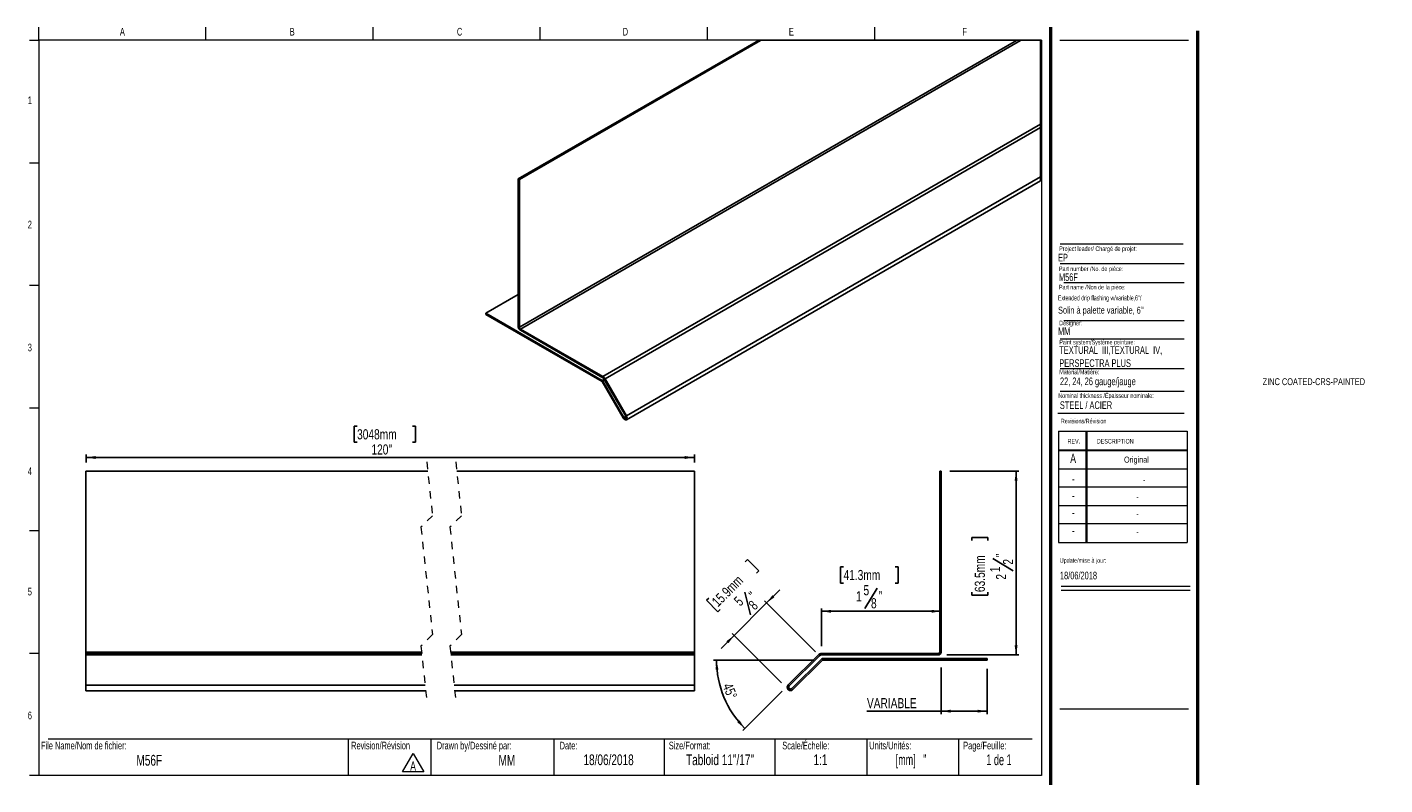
# Model space of a CAD drawing. Header units: inches. Extents: x 0.5 to 42, y 0.4 to 27.5.
import ezdxf

# ---------------------------------------------------------------- set-up
doc = ezdxf.new("R2010")
doc.units = ezdxf.units.IN
doc.header["$MEASUREMENT"] = 0
doc.linetypes.add('HIDDEN', pattern=[0.075, 0.05, -0.025])
doc.layers.add('FORMAT', color=7, linetype='Continuous')
doc.styles.add('SLDTEXTSTYLE0', font='TXT', dxfattribs={"width": 0.7})
doc.styles.add('SLDTEXTSTYLE1', font='TXT', dxfattribs={"width": 0.633333})
doc.styles.add('SLDTEXTSTYLE2', font='TXT', dxfattribs={"width": 0.625})
doc.styles.add('SLDTEXTSTYLE3', font='TXT', dxfattribs={"width": 0.605})
doc.styles.add('SLDTEXTSTYLE4', font='TXT', dxfattribs={"width": 0.75})
doc.dimstyles.new('SLDDIMSTYLE0', dxfattribs={"dimtxt": 0.137795, "dimasz": 0.13, "dimexe": 0, "dimexo": 0.0625, "dimgap": 0.034449, "dimtad": 1, "dimdec": 6, "dimrnd": 1e-09, "dimzin": 12, "dimdsep": 46, "dimlunit": 5, "dimtxsty": 'SLDTEXTSTYLE4', "dimsah": 1, "dimcen": 0.09, "dimadec": 0, "dimazin": 3, "dimtfac": 1, "dimtmove": 0, "dimatfit": 0, "dimfxl": 1, "dimfrac": 2, "dimtolj": 1, "dimtzin": 12, "dimarcsym": 0})
doc.dimstyles.new('SLDDIMSTYLE1', dxfattribs={"dimtxt": 0.137795, "dimasz": 0.13, "dimexe": 0, "dimexo": 0.0625, "dimgap": 0.034449, "dimtad": 1, "dimdec": 6, "dimrnd": 1e-09, "dimzin": 12, "dimdsep": 46, "dimlunit": 5, "dimtxsty": 'SLDTEXTSTYLE4', "dimsah": 1, "dimcen": 0.09, "dimadec": 0, "dimazin": 3, "dimtfac": 1, "dimtofl": 0, "dimtmove": 0, "dimatfit": 3, "dimfxl": 1, "dimfrac": 2, "dimtolj": 1, "dimtzin": 12, "dimarcsym": 0})
doc.dimstyles.new('SLDDIMSTYLE2', dxfattribs={"dimtxt": 0.137795, "dimasz": 0.13, "dimexe": 0, "dimexo": 0.0625, "dimgap": 0.034449, "dimtad": 1, "dimdec": 4, "dimzin": 12, "dimdsep": 46, "dimlunit": 5, "dimtxsty": 'SLDTEXTSTYLE4', "dimsah": 1, "dimcen": 0.09, "dimazin": 3, "dimtfac": 1, "dimtofl": 0, "dimtmove": 0, "dimatfit": 3, "dimfxl": 1, "dimfrac": 2, "dimtolj": 1, "dimtzin": 12, "dimarcsym": 0})
doc.dimstyles.new('SLDDIMSTYLE3', dxfattribs={"dimtxt": 0.137795, "dimasz": 0.13, "dimexe": 0, "dimexo": 0.0625, "dimgap": 0.034449, "dimtad": 1, "dimrnd": 1e-09, "dimzin": 12, "dimdsep": 46, "dimlunit": 5, "dimtxsty": 'SLDTEXTSTYLE4', "dimsah": 1, "dimcen": 0.09, "dimadec": 0, "dimazin": 3, "dimtfac": 1, "dimtofl": 0, "dimtmove": 0, "dimatfit": 3, "dimfxl": 1, "dimfrac": 2, "dimtolj": 1, "dimtzin": 12, "dimarcsym": 0})

# ---------------------------------------------------------------- blocks, each defined once
blk = doc.blocks.new('SW_NOTE_0')
at = {"color": 0, "linetype": 'Continuous', "lineweight": 0}
for p, q in [((-0.097, 0.017), (0.049, 0.27)), ((0.049, 0.27), (0.195, 0.017)), ((0.195, 0.017), (-0.097, 0.017))]:
    blk.add_line(p, q, dxfattribs=at)
at = {"color": 0, "linetype": 'Continuous', "lineweight": 0, "insert": (0.049, 0.161), "char_height": 0.125, "attachment_point": 2, "style": 'SLDTEXTSTYLE0'}
blk.add_mtext('A', dxfattribs=at)
blk = doc.blocks.new('SW_NOTE_1')
at = {"layer": 'FORMAT', "color": 0, "char_height": 0.10417, "attachment_point": 1, "style": 'SLDTEXTSTYLE0'}
for s, insert in [('TEXTURAL  III,TEXTURAL  IV,', (0, 0.134)), ('PERSPECTRA PLUS', (0, -0.044))]:
    blk.add_mtext(s, dxfattribs=dict(at, insert=insert))
blk = doc.blocks.new('_D')
at = {"layer": 'FORMAT'}
for p, q in [((10.225, 3.426), (10.255, 3.456)), ((10.255, 3.456), (10.41, 3.301)), ((10.41, 3.301), (10.38, 3.271)), ((10.219, 3.014), (10.297, 2.702)), ((10.517, 2.865), (10.694, 3.042)), ((9.73, 2.931), (9.7, 2.901)), ((9.7, 2.901), (9.855, 2.746)), ((9.855, 2.746), (9.884, 2.776)), ((10.517, 2.865), (10.075, 2.423)), ((11.18, 2.202), (10.489, 2.893)), ((10.075, 2.423), (9.898, 2.246)), ((10.717, 1.781), (10.047, 2.451))]:
    blk.add_line(p, q, dxfattribs=at)
for points in [[(10.517, 2.865), (10.623, 2.943), (10.595, 2.971)], [(10.075, 2.423), (9.969, 2.345), (9.997, 2.317)]]:
    blk.add_solid(points, dxfattribs=at)
at = {"layer": 'FORMAT', "attachment_point": 1, "rotation": 45, "style": 'SLDTEXTSTYLE4'}
for s, insert, char_height in [('15.9mm', (9.759, 2.901), 0.1378), ('5', (10.06, 2.911), 0.138), ('"', (10.261, 2.998), 0.138), ('8', (10.258, 2.857), 0.138)]:
    blk.add_mtext(s, dxfattribs=dict(at, insert=insert, char_height=char_height))
blk = doc.blocks.new('_D_1')
at = {"layer": 'FORMAT'}
for p, q in [((13.006, 4.658), (13.946, 4.658)), ((13.907, 4.658), (13.907, 2.158)), ((13.304, 3.714), (13.304, 3.756)), ((13.304, 3.756), (13.523, 3.756)), ((13.523, 3.756), (13.523, 3.714)), ((13.591, 3.469), (13.867, 3.303)), ((13.304, 3.013), (13.304, 2.971)), ((13.304, 2.971), (13.523, 2.971)), ((13.523, 2.971), (13.523, 3.013)), ((12.967, 2.158), (13.946, 2.158))]:
    blk.add_line(p, q, dxfattribs=at)
for points in [[(13.907, 4.658), (13.887, 4.528), (13.927, 4.528)], [(13.907, 2.158), (13.927, 2.288), (13.887, 2.288)]]:
    blk.add_solid(points, dxfattribs=at)
at = {"layer": 'FORMAT', "attachment_point": 1, "rotation": 90, "style": 'SLDTEXTSTYLE4'}
for s, insert, char_height in [('63.5mm', (13.345, 3.013), 0.1378), ('"', (13.632, 3.488), 0.138), ('1', (13.551, 3.284), 0.138), ('2', (13.729, 3.386), 0.138), ('2', (13.634, 3.182), 0.138)]:
    blk.add_mtext(s, dxfattribs=dict(at, insert=insert, char_height=char_height))
blk = doc.blocks.new('_D_2')
at = {"layer": 'FORMAT'}
for p, q in [((11.562, 3.355), (11.52, 3.355)), ((11.52, 3.355), (11.52, 3.136)), ((12.263, 3.355), (12.305, 3.355)), ((12.305, 3.355), (12.305, 3.136)), ((11.52, 3.136), (11.562, 3.136)), ((12.018, 3.068), (11.852, 2.792)), ((12.305, 3.136), (12.263, 3.136)), ((11.263, 2.276), (11.263, 2.791)), ((12.888, 2.752), (11.263, 2.752))]:
    blk.add_line(p, q, dxfattribs=at)
for points in [[(11.263, 2.752), (11.393, 2.732), (11.393, 2.772)], [(12.888, 2.752), (12.758, 2.772), (12.758, 2.732)]]:
    blk.add_solid(points, dxfattribs=at)
at = {"layer": 'FORMAT', "attachment_point": 1, "style": 'SLDTEXTSTYLE4'}
for s, insert, char_height in [('41.3mm', (11.562, 3.314), 0.1378), ('1', (11.732, 3.025), 0.138), ('5', (11.833, 3.108), 0.138), ('"', (12.037, 3.027), 0.138), ('8', (11.935, 2.93), 0.138)]:
    blk.add_mtext(s, dxfattribs=dict(at, insert=insert, char_height=char_height))
blk = doc.blocks.new('_D_3')
at = {"layer": 'FORMAT'}
for p, q in [((11.158, 2.088), (9.796, 2.088)), ((10.727, 1.667), (10.192, 1.132))]:
    blk.add_line(p, q, dxfattribs=at)
blk.add_arc((11.149, 2.088), 1.313, 180, 225, dxfattribs=at)
for points in [[(9.836, 2.088), (9.822, 1.957), (9.862, 1.959)], [(10.22, 1.16), (10.148, 1.27), (10.118, 1.243)]]:
    blk.add_solid(points, dxfattribs=at)
at = {"layer": 'FORMAT', "insert": (10.044, 1.791), "char_height": 0.1378, "attachment_point": 1, "rotation": 292.0184, "style": 'SLDTEXTSTYLE4'}
blk.add_mtext('45°', dxfattribs=at)
blk = doc.blocks.new('_D_4')
at = {"layer": 'FORMAT'}
for p, q in [((12.888, 1.987), (12.888, 1.355)), ((13.513, 1.97), (13.513, 1.355)), ((12.888, 1.394), (11.88, 1.394)), ((12.888, 1.394), (13.513, 1.394))]:
    blk.add_line(p, q, dxfattribs=at)
for points in [[(12.888, 1.394), (13.018, 1.374), (13.018, 1.414)], [(13.513, 1.394), (13.383, 1.414), (13.383, 1.374)]]:
    blk.add_solid(points, dxfattribs=at)
at = {"layer": 'FORMAT', "insert": (11.88, 1.572), "char_height": 0.1378, "attachment_point": 1, "style": 'SLDTEXTSTYLE4'}
blk.add_mtext('VARIABLE', dxfattribs=at)
blk = doc.blocks.new('_D_5')
at = {"layer": 'FORMAT'}
for p, q in [((4.951, 5.268), (4.909, 5.268)), ((4.909, 5.268), (4.909, 5.05)), ((5.703, 5.268), (5.745, 5.268)), ((5.745, 5.268), (5.745, 5.05)), ((4.909, 5.05), (4.951, 5.05)), ((5.745, 5.05), (5.703, 5.05)), ((1.267, 4.775), (1.267, 4.883)), ((1.267, 4.843), (9.535, 4.843)), ((9.535, 4.775), (9.535, 4.883))]:
    blk.add_line(p, q, dxfattribs=at)
for points in [[(1.267, 4.843), (1.397, 4.823), (1.397, 4.863)], [(9.535, 4.843), (9.405, 4.863), (9.405, 4.823)]]:
    blk.add_solid(points, dxfattribs=at)
at = {"layer": 'FORMAT', "char_height": 0.1378, "attachment_point": 1, "style": 'SLDTEXTSTYLE4'}
for s, insert in [('3048mm', (4.951, 5.227)), ('120"', (5.146, 5.021))]:
    blk.add_mtext(s, dxfattribs=dict(at, insert=insert))

msp = doc.modelspace()

# ---------------------------------------------------------------- linework, layer by layer
at = {"color": 7, "linetype": 'Continuous', "lineweight": 18}
for p, q in [((0.6262516, 10.5170732), (0.6262516, 10.6939449)), ((2.8970849, 10.5170732), (2.8970849, 10.6939449)), ((5.1679183, 10.5170732), (5.1679183, 10.6939449)), ((7.4387516, 10.5170732), (7.4387516, 10.6939449)), ((9.7095849, 10.6939449), (9.7095849, 10.5170732)), ((11.9804183, 10.6939449), (11.9804183, 10.5170732)), ((0.5012516, 10.5170732), (0.6262516, 10.5170732)), ((14.2512516, 10.5170732), (0.6262516, 10.5170732)), ((0.6262516, 10.5170732), (0.6262516, 0.5170732)), ((14.2512516, 10.5170732), (14.2512516, 0.5170732)), ((14.5012516, 10.5170732), (16.2512516, 10.5170732)), ((0.5012516, 8.8504065), (0.6262516, 8.8504065)), ((14.5052809, 7.4796461), (16.192868, 7.4796461)), ((14.5578273, 7.2228331), (16.192868, 7.2228331)), ((0.5012516, 7.1837398), (0.6262516, 7.1837398)), ((14.5578273, 6.7072972), (16.192868, 6.7072972)), ((14.5052809, 6.4574028), (16.192868, 6.4574028)), ((14.5052809, 6.0531641), (16.192868, 6.0531641)), ((14.5052809, 5.7453132), (16.192868, 5.7453132)), ((0.5012516, 5.5170732), (0.6262516, 5.5170732)), ((14.4754278, 5.446808), (16.192868, 5.446808)), ((14.4811999, 5.1987495), (16.2311999, 5.1987495)), ((14.4811999, 5.1987495), (14.4811999, 3.6887495)), ((14.8561999, 5.1987495), (14.8561999, 3.6887495)), ((14.8661999, 5.1987495), (14.8661999, 3.6887495)), ((16.2311999, 5.1987495), (16.2311999, 3.6887495)), ((14.4811999, 4.9487495), (16.2311999, 4.9487495)), ((14.4811999, 4.9387495), (16.2311999, 4.9387495)), ((14.4811999, 4.6887495), (16.2311999, 4.6887495)), ((16.2311999, 4.4387495), (14.4811999, 4.4387495)), ((14.4811999, 4.1887495), (16.2311999, 4.1887495)), ((16.2311999, 3.9387495), (14.4811999, 3.9387495)), ((0.5012516, 3.8504065), (0.6262516, 3.8504065)), ((14.4811999, 3.6887495), (16.2311999, 3.6887495)), ((14.5215385, 3.094666), (16.2715385, 3.094666)), ((14.5215385, 3.0386495), (16.2715385, 3.0386495)), ((0.5012516, 2.1837398), (0.6262516, 2.1837398)), ((0.7512516, 1.0170732), (14.1262516, 1.0170732)), ((4.8316802, 1.0170732), (4.8316802, 0.5170732)), ((5.9539324, 1.0170732), (5.9539324, 0.5170732)), ((7.6262516, 1.0170732), (7.6262516, 0.5170732)), ((9.1262516, 1.0170732), (9.1262516, 0.5170732)), ((10.6262516, 1.0170732), (10.6262516, 0.5170732)), ((11.8762516, 1.0170732), (11.8762516, 0.5170732)), ((13.1262516, 1.0170732), (13.1262516, 0.5170732)), ((0.6262516, 0.5170732), (0.5012516, 0.5170732)), ((14.2512516, 0.5170732), (0.6262516, 0.5170732))]:
    msp.add_line(p, q, dxfattribs=at)
at = {"color": 7, "linetype": 'Continuous', "lineweight": 50}
for p, q in [((14.3762516, 10.6939449), (14.3762516, 0.3920732)), ((16.3762516, 0.3920732), (16.3762516, 10.6420732))]:
    msp.add_line(p, q, dxfattribs=at)
at = {"color": 7, "linetype": 'Continuous', "lineweight": 25}
for p, q in [((7.1419937, 8.6307236), (10.4044234, 10.5140849)), ((7.1561345, 8.6225597), (10.4327098, 10.5140849)), ((7.1561345, 6.6133551), (13.9131283, 10.5140849)), ((7.1698342, 6.5896306), (13.967927, 10.5140849)), ((8.2910398, 5.9423711), (14.2397289, 9.3764739)), ((8.321044, 5.9107032), (14.2397289, 9.3274855)), ((7.1419937, 8.6307236), (7.1419937, 6.6215191)), ((7.1419937, 8.6307236), (7.1561345, 8.6225597)), ((7.1561345, 8.6225597), (7.1561345, 6.6133551)), ((8.6110417, 5.4084074), (14.2397289, 8.657778)), ((8.6110417, 5.3564434), (14.2397289, 8.605814)), ((6.7000511, 6.8036723), (7.1419937, 7.058799)), ((6.7000511, 6.787342), (6.7000511, 6.8036723)), ((8.282254, 5.8902851), (6.7000511, 6.8036723)), ((8.282254, 5.8739548), (6.7000511, 6.787342)), ((7.1698342, 6.5896306), (8.2910398, 5.9423711)), ((7.1698342, 6.5733004), (8.2910398, 5.9260408)), ((8.3110426, 5.9049281), (8.6010403, 5.4026323)), ((8.321044, 5.9107032), (8.6110417, 5.4084074)), ((8.5660425, 5.3824207), (8.282254, 5.8739548)), ((8.5760439, 5.3881957), (8.2922554, 5.8797299)), ((1.2666314, 4.6568481), (5.9106827, 4.6568481)), ((1.2666314, 4.6568481), (1.2666314, 2.1962181)), ((6.3043806, 4.6568481), (9.5349008, 4.6568481)), ((9.5349008, 4.6568481), (9.5349008, 2.1962181)), ((12.8883702, 4.6582161), (12.8683702, 4.6582161)), ((12.8683702, 4.6582161), (12.8683702, 2.1975862)), ((12.8883702, 4.6582161), (12.8883702, 2.1975862)), ((1.2666314, 2.1962181), (5.827194, 2.1962181)), ((1.2666314, 2.1962181), (1.2666314, 2.176848)), ((1.2666314, 2.176848), (5.8292872, 2.176848)), ((1.2666314, 2.176848), (1.2666314, 2.1592744)), ((1.2666314, 2.1592744), (5.8311786, 2.1592744)), ((1.2666314, 2.1592744), (1.2666314, 1.7491525)), ((6.2208966, 2.1962181), (9.5349008, 2.1962181)), ((6.2229851, 2.176848), (9.5349008, 2.176848)), ((6.2248812, 2.1592744), (9.5349008, 2.1592744)), ((9.5349008, 2.1962181), (9.5349008, 2.176848)), ((9.5349008, 2.176848), (9.5349008, 2.1592744)), ((9.5349008, 2.1592744), (9.5349008, 1.7491525)), ((11.2209438, 2.1606425), (10.8108219, 1.7505205)), ((11.235086, 2.1465003), (10.824964, 1.7363784)), ((10.8603194, 1.7010231), (11.2616545, 2.1023582)), ((10.8744615, 1.6868809), (11.2757966, 2.0882161)), ((12.8490001, 2.1782161), (11.2633702, 2.1782161)), ((12.8490001, 2.1582161), (11.2633702, 2.1582161)), ((11.2757966, 2.1082161), (13.5133702, 2.1082161)), ((11.2757966, 2.0882161), (13.5133702, 2.0882161)), ((13.5133702, 2.0882161), (13.5133702, 2.1082161)), ((1.2666314, 1.7491525), (1.2666314, 1.6723326)), ((1.2666314, 1.7491525), (5.8754268, 1.7491525)), ((1.2666314, 1.6723326), (5.8837105, 1.6723326)), ((6.2691247, 1.7491525), (9.5349008, 1.7491525)), ((6.2774131, 1.6723326), (9.5349008, 1.6723326)), ((9.5349008, 1.7491525), (9.5349008, 1.6723326))]:
    msp.add_line(p, q, dxfattribs=at)
at = {"color": 8, "linetype": 'Continuous', "lineweight": 25}
for p, q in [((8.282254, 5.8902851), (8.3101696, 5.9063995)), ((8.2922554, 5.8797299), (8.3172565, 5.8941617)), ((8.5760439, 5.3881957), (8.601045, 5.4026299))]:
    msp.add_line(p, q, dxfattribs=at)
at = {"color": 7, "linetype": 'HIDDEN', "lineweight": 18}
for p, q in [((5.897197, 4.781848), (5.9759371, 4.0519593)), ((6.2908978, 4.781848), (6.3696379, 4.0519593)), ((5.9759371, 4.0519593), (5.8184568, 3.894479)), ((5.8184568, 3.894479), (5.9759371, 2.4347017)), ((6.3696379, 4.0519593), (6.2121576, 3.894479)), ((6.2121576, 3.894479), (6.3696379, 2.4347017)), ((5.9759371, 2.4347017), (5.8184568, 2.2772214)), ((6.3696379, 2.4347017), (6.2121576, 2.2772214)), ((5.8184568, 2.2772214), (5.897197, 1.5473327)), ((6.2121576, 2.2772214), (6.2908978, 1.5473327))]:
    msp.add_line(p, q, dxfattribs=at)
at = {"color": 7, "linetype": 'Continuous', "lineweight": 18, "flags": 128}
msp.add_lwpolyline([(14.2397289, 8.605814), (14.2397289, 8.657778), (14.2397289, 9.3274855), (14.2397289, 9.3764739), (14.2397289, 10.5140849), (13.967927, 10.5140849), (13.9131283, 10.5140849), (10.4327098, 10.5140849), (10.4044234, 10.5140849)], dxfattribs=at)
at = {"color": 7, "linetype": 'Continuous', "lineweight": 25, "flags": 128}
for points in [[(8.6110417, 5.4084074), (8.6179408, 5.3925042), (8.6203625, 5.3770445), (8.6179408, 5.3643821), (8.6110417, 5.3564434), (8.6007165, 5.354437), (8.5885421, 5.3586703), (8.576363, 5.3684981), (8.5660425, 5.3824207)], [(8.6010403, 5.4026323), (8.6048747, 5.3937995), (8.6062217, 5.3852085), (8.6048747, 5.3781756), (8.6010403, 5.3737639), (8.5953051, 5.3726493), (8.5885421, 5.3750006), (8.5817791, 5.3804612), (8.5760439, 5.3881957)]]:
    msp.add_lwpolyline(points, dxfattribs=at)
at = {"color": 7, "linetype": 'Continuous', "lineweight": 25}
for centre, radius, start, end in [((7.2024239, 6.6242636), 0.0604925, 182.60039431, 237.4021431), ((7.1858728, 6.6147097), 0.0297691, 182.6080686, 237.40033651), ((8.2452524, 5.8689415), 0.0865355, 28.85512468, 58.05421233), ((8.260513, 5.877087), 0.057692, 28.85418781, 58.05302948), ((8.266966, 5.8657833), 0.0288801, 28.87587054, 58.03770617), ((11.2633702, 2.1182161), 0.06, 90, 135), ((11.2633702, 2.1182161), 0.04, 90, 135), ((11.2757966, 2.0882161), 0.02, 90, 135), ((12.8490001, 2.1975862), 0.0393701, 270, 0), ((12.8490001, 2.1975862), 0.0193701, 270, 0), ((10.8426417, 1.7187007), 0.045, 135, 315), ((10.8426417, 1.7187007), 0.025, 135, 315)]:
    msp.add_arc(centre, radius, start, end, dxfattribs=at)
at = {"layer": 'FORMAT', "color": 250, "lineweight": 18, "true_color": 0x454545}
msp.add_line((14.5052809, 7.7477891), (16.1756542, 7.7477891), dxfattribs=at)
at = {"layer": 'FORMAT', "lineweight": 18}
for p, q in [((10.8108219, 1.6868809), (10.8000351, 1.6976677)), ((14.5012516, 1.4265536), (16.2512516, 1.4265536))]:
    msp.add_line(p, q, dxfattribs=at)

# ---------------------------------------------------------------- block references
at = {"color": 7, "linetype": 'Continuous', "lineweight": 0}
msp.add_blockref('SW_NOTE_0', (5.6629239, 0.5500403), dxfattribs=at)
at = {"layer": 'FORMAT'}
msp.add_blockref('SW_NOTE_1', (14.4936793, 6.2219515), dxfattribs=at)

# ---------------------------------------------------------------- texts
at = {"color": 7, "linetype": 'Continuous', "lineweight": 0}
for s, insert, char_height, attachment_point, style in [('A', (1.7614258, 10.6839024), 0.1041667, 2, 'SLDTEXTSTYLE0'), ('B', (4.0695891, 10.6839024), 0.1041667, 2, 'SLDTEXTSTYLE0'), ('C', (6.3441318, 10.6839024), 0.1041667, 2, 'SLDTEXTSTYLE0'), ('D', (8.5974733, 10.6839024), 0.1041667, 2, 'SLDTEXTSTYLE0'), ('E', (10.8526565, 10.6839024), 0.1041667, 2, 'SLDTEXTSTYLE0'), ('F', (13.2074254, 10.6839024), 0.1041667, 2, 'SLDTEXTSTYLE0'), ('1', (0.5037246, 9.7518248), 0.1041667, 2, 'SLDTEXTSTYLE0'), ('2', (0.5037246, 8.0618626), 0.1041667, 2, 'SLDTEXTSTYLE0'), ('EP', (14.4770103, 7.6126145), 0.10416667, 1, 'SLDTEXTSTYLE0'), ('Project leader/ Chargé de projet:', (14.4927736, 7.7128037), 0.0625, 1, 'SLDTEXTSTYLE0'), ('Part number /No. de pièce:', (14.4892638, 7.4395042), 0.0625, 1, 'SLDTEXTSTYLE0'), ('M56F', (14.4892638, 7.3462932), 0.10416667, 1, 'SLDTEXTSTYLE0'), ('Designer:', (14.4927736, 6.7027068), 0.0625, 1, 'SLDTEXTSTYLE0'), ('MM', (14.4770103, 6.6115619), 0.10416667, 1, 'SLDTEXTSTYLE0'), ('3', (0.5037246, 6.3910002), 0.1041667, 2, 'SLDTEXTSTYLE0'), ('Paint system/Système peinture:', (14.4936793, 6.4423393), 0.0625, 1, 'SLDTEXTSTYLE0'), ('ZINC COATED-CRS-PAINTED', (17.2579034, 5.920721), 0.09375, 1, 'SLDTEXTSTYLE0'), ('Nominal thickness /Épaisseur nominale:', (14.4802784, 5.7152135), 0.0625, 1, 'SLDTEXTSTYLE0'), ('STEEL / ACIER', (14.5019361, 5.6065758), 0.104166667, 1, 'SLDTEXTSTYLE0'), ('Revisions/Révision', (14.5156012, 5.3694188), 0.0625, 1, 'SLDTEXTSTYLE0'), ('REV.', (14.6062312, 5.0951297), 0.0625, 1, 'SLDTEXTSTYLE0'), ('DESCRIPTION', (15.0041424, 5.0951297), 0.0625, 1, 'SLDTEXTSTYLE0'), ('A', (14.6820414, 4.8942809), 0.125, 2, 'SLDTEXTSTYLE0'), ('Original', (15.5419694, 4.8554617), 0.08333333, 2, 'SLDTEXTSTYLE0'), ('4', (0.5037246, 4.7085424), 0.1041667, 2, 'SLDTEXTSTYLE0'), ('-', (14.6833579, 4.6174037), 0.125, 2, 'SLDTEXTSTYLE0'), ('-', (15.6471739, 4.5785845), 0.0833333, 2, 'SLDTEXTSTYLE0'), ('-', (14.6833579, 4.3881653), 0.125, 2, 'SLDTEXTSTYLE0'), ('-', (15.5556728, 4.3493461), 0.0833333, 2, 'SLDTEXTSTYLE0'), ('-', (14.6833579, 4.1569001), 0.125, 2, 'SLDTEXTSTYLE0'), ('-', (15.5556728, 4.118081), 0.0833333, 2, 'SLDTEXTSTYLE0'), ('-', (14.6833579, 3.9142956), 0.125, 2, 'SLDTEXTSTYLE0'), ('-', (15.5556728, 3.8754764), 0.0833333, 2, 'SLDTEXTSTYLE0'), ('Update/mise à jour:', (14.5009021, 3.4746831), 0.0625, 1, 'SLDTEXTSTYLE0'), ('18/06/2018', (14.5029298, 3.2903145), 0.10416667, 1, 'SLDTEXTSTYLE0'), ('5', (0.5037246, 3.0715769), 0.1041667, 2, 'SLDTEXTSTYLE0'), ('6', (0.5037246, 1.3878409), 0.1041667, 2, 'SLDTEXTSTYLE0'), ('File Name/Nom de fichier:', (0.6549319, 0.9786785), 0.104166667, 1, 'SLDTEXTSTYLE0'), ('Revision/Révision', (4.8700984, 0.9786785), 0.104166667, 1, 'SLDTEXTSTYLE0'), ('Drawn by/Dessiné par:', (6.0332993, 0.9786785), 0.104166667, 1, 'SLDTEXTSTYLE0'), ('Date:', (7.7035091, 0.9786785), 0.10416667, 1, 'SLDTEXTSTYLE0'), ('Size/Format:', (9.1875093, 0.9786785), 0.104166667, 1, 'SLDTEXTSTYLE0'), ('Scale/Échelle:', (10.7293877, 0.9786785), 0.104166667, 1, 'SLDTEXTSTYLE0'), ('Units/Unités:', (11.9111167, 0.9786785), 0.104166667, 1, 'SLDTEXTSTYLE0'), ('Page/Feuille:', (13.1879976, 0.9786785), 0.104166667, 1, 'SLDTEXTSTYLE0'), ('M56F', (2.1269132, 0.7993968), 0.14583333, 2, 'SLDTEXTSTYLE0'), ('MM', (6.9863934, 0.7993968), 0.14583333, 2, 'SLDTEXTSTYLE0'), ('18/06/2018', (8.3687858, 0.805962), 0.14583333, 2, 'SLDTEXTSTYLE0'), ('Tabloid 11"/17"', (9.8831067, 0.805962), 0.145833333, 2, 'SLDTEXTSTYLE0'), ('1:1', (11.2474421, 0.805962), 0.14583333, 2, 'SLDTEXTSTYLE0'), ('[mm]   "', (12.4789981, 0.805962), 0.14583333, 2, 'SLDTEXTSTYLE2'), ('1 de 1', (13.6742198, 0.805962), 0.14583333, 2, 'SLDTEXTSTYLE1')]:
    msp.add_mtext(s, dxfattribs=dict(at, insert=insert, char_height=char_height, attachment_point=attachment_point, style=style))
at = {"layer": 'FORMAT', "attachment_point": 1}
for s, insert, char_height, style in [('Part name /Non de la pièce:', (14.4892638, 7.1904184), 0.0625, 'SLDTEXTSTYLE0'), ("Extended drip flashing w/variable,6''/", (14.4770103, 7.0473947), 0.069273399, 'SLDTEXTSTYLE3'), ("Solin à palette variable, 6''", (14.4770103, 6.8926876), 0.09375, 'SLDTEXTSTYLE0'), ('Material/Matière:', (14.4936793, 6.0368173), 0.0625, 'SLDTEXTSTYLE0'), ('22, 24, 26 gauge/jauge', (14.503118, 5.9304258), 0.104166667, 'SLDTEXTSTYLE0')]:
    msp.add_mtext(s, dxfattribs=dict(at, insert=insert, char_height=char_height, style=style))

# ---------------------------------------------------------------- dimensions: what is measured, and where the dimension line sits
at = {"layer": 'FORMAT'}
for base, p1, p2, text, picture, middle in [((9.5348988, 4.84345), (1.2666333, 4.656848), (9.5348988, 4.656848), '120"', '_D_5', (5.3268795, 4.84345)), ((13.5133702, 1.3939451), (12.8883702, 2.1975862), (13.5133702, 2.0882161), 'VARIABLE', '_D_4', (12.3013347, 1.3939451))]:
    dim = msp.add_linear_dim(base=base, p1=p1, p2=p2, angle=0, text=text, dimstyle='SLDDIMSTYLE3', dxfattribs=at)
    dim.commit()
    dim.dimension.update_dxf_attribs({"geometry": picture, "text_midpoint": middle, "dimtype": 160})
for base, p1, p2, angle, dimstyle, picture, middle in [((13.907071, 2.1582161), (12.8883702, 4.6582161), (12.8490001, 2.1582161), 90, 'SLDDIMSTYLE1', '_D_1', (13.907071, 3.3636032)), ((10.0748785, 2.4228243), (11.2633702, 2.1182161), (10.8000351, 1.6976677), 45, 'SLDDIMSTYLE0', '_D', (10.4039409, 2.7518867))]:
    dim = msp.add_linear_dim(base=base, p1=p1, p2=p2, angle=angle, dimstyle=dimstyle, dxfattribs=at)
    dim.commit()
    dim.dimension.update_dxf_attribs({"geometry": picture, "text_midpoint": middle, "dimtype": 160})
dim = msp.add_linear_dim(base=(11.2633702, 2.7518867), p1=(12.8883702, 2.1975862), p2=(11.2633702, 2.1582161), dimstyle='SLDDIMSTYLE1', dxfattribs=at)
dim.commit()
dim.dimension.update_dxf_attribs({"geometry": '_D_2', "text_midpoint": (11.9126619, 2.7518867), "dimtype": 160})
dim = msp.add_angular_dim_2l(base=(9.9356801, 1.5858424), line1=((11.2209438, 2.1606425), (10.8108219, 1.7505205)), line2=((11.2757966, 2.0882161), (13.5133702, 2.0882161)), dimstyle='SLDDIMSTYLE2', dxfattribs=at)
dim.commit()
dim.dimension.update_dxf_attribs({"geometry": '_D_3', "text_midpoint": (9.9315, 1.5960554), "dimtype": 162})

doc.saveas('drawing.dxf')
